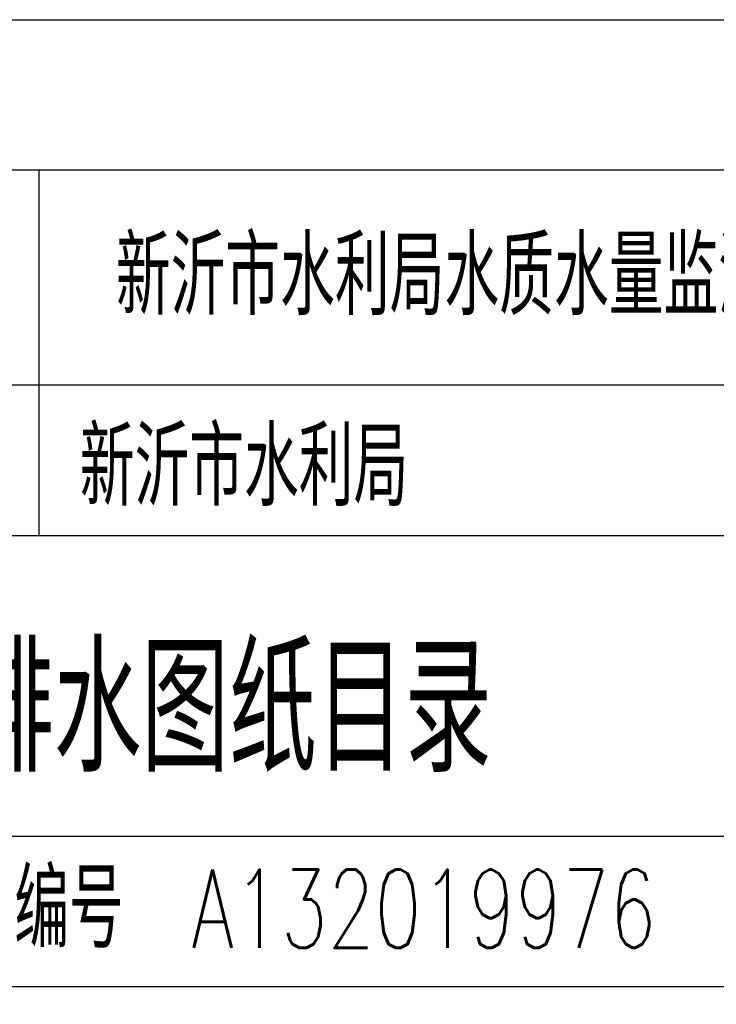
# Model space of a CAD drawing. Extents: x 687841 to 771941, y 252015 to 732780.
# Tile 95 of 98: x 699181 to 702422, y 728197 to 732780. Entities that reach past the tile are written whole.
import ezdxf

# ---------------------------------------------------------------- set-up
doc = ezdxf.new("R2010")
doc.units = 0
doc.header["$LTSCALE"] = 1000
doc.header["$MEASUREMENT"] = 0
doc.layers.get('0').update_dxf_attribs({"linetype": 'CONTINUOUS'})
doc.layers.add('图框', color=4, linetype='CONTINUOUS')
doc.styles.add('HZTXT', font='romans.shx', dxfattribs={"width": 0.7, "height": 500, "bigfont": 'hztxt.shx'})

msp = doc.modelspace()

# ---------------------------------------------------------------- linework, layer by layer
at = {"layer": '图框'}
for p, q in [((707865.8, 732079.8), (689865.8, 732079.8)), ((699271.8, 730379.8), (699271.8, 732079.8)), ((697465.8, 731079.8), (707865.8, 731079.8)), ((697465.8, 730379.8), (703865.8, 730379.8)), ((689865.8, 728979.8), (707865.8, 728979.8)), ((689865.8, 728279.8), (707865.8, 728279.8))]:
    msp.add_line(p, q, dxfattribs=at)
msp.add_lwpolyline([(687840.8, 732779.8), (708865.8, 732779.8), (708865.8, 703079.8), (687840.8, 703079.8)], close=True, dxfattribs=at)

# ---------------------------------------------------------------- texts
at = {"style": 'HZTXT', "width": 0.7}
for s, height, p in [('新沂市水利局水质水量监测站项目', 364, (699628.6, 731405)), ('新沂市水利局', 364, (699460.6, 730516.5)), ('给排水图纸目录', 582.4, (698524.8, 729280.1)), ('证书编号', 364, (698646.5, 728460.1)), ('A132019976', 364, (699980.6, 728460.1))]:
    msp.add_text(s, height=height, dxfattribs=at).set_placement(p)

doc.saveas('drawing.dxf')
